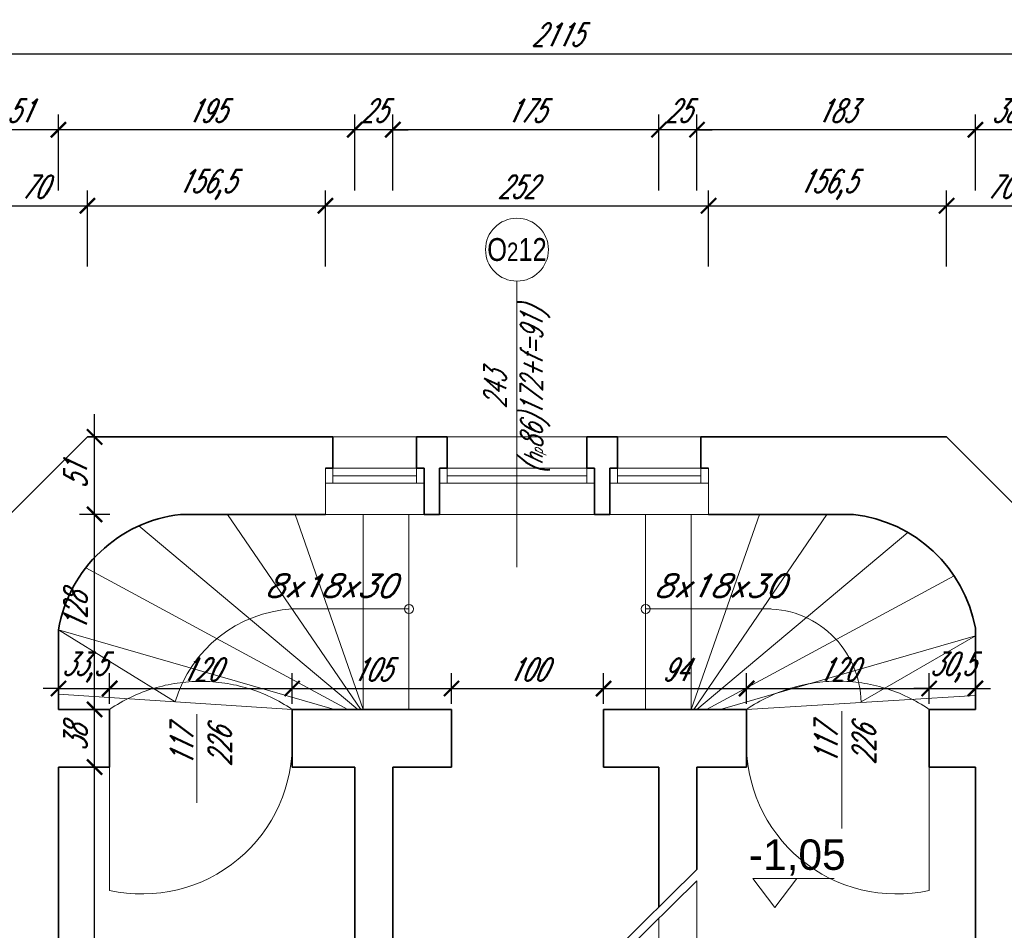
# Model space of a CAD drawing. Header units: millimetres. Extents: x 402 to 79005, y -7782 to 89952.
# Tile 155 of 256: x 24582 to 25229, y 29931 to 30530. Entities that reach past the tile are written whole.
import ezdxf

# ---------------------------------------------------------------- set-up
doc = ezdxf.new("R2010")
doc.units = ezdxf.units.MM
doc.header["$LTSCALE"] = 10
doc.linetypes.add('DASHED', pattern=[19.05, 12.7, -6.35])
doc.layers.get('0').update_dxf_attribs({"lineweight": 0})
doc.layers.get('Defpoints').update_dxf_attribs({"color": 253})
for name, color, linetype, lineweight in [('000_rzedne', 7, 'Continuous', 0), ('01 parter - ściany', 253, 'Continuous', 35), ('03-01_okna', 253, 'Continuous', 15), ('03_drzwi', 253, 'Continuous', 15), ('04-1_widok', 253, 'Continuous', 5), ('04-2_nad', 253, 'DASHED', 5), ('05-01_wymiary', 253, 'Continuous', 5), ('05-03_opis', 253, 'Continuous', 5), ('inw03-02_schody', 253, 'Continuous', 5)]:
    doc.layers.add(name, color=color, linetype=linetype, lineweight=lineweight)
doc.styles.add('ariel', font='ARIAL.TTF', dxfattribs={"width": 0.8})
doc.styles.add('ariel_wym', font='simplex.shx', dxfattribs={"width": 0.65, "oblique": 25})
doc.styles.add('ZAGOSP', font='txt', dxfattribs={"height": 0.8})
doc.dimstyles.new('ariel 50', dxfattribs={"dimtxt": 15, "dimasz": 10, "dimexe": 10, "dimexo": 0, "dimgap": 5, "dimtad": 1, "dimdec": 1, "dimrnd": 0.5, "dimtxsty": 'ariel_wym', "dimblk": 'ARCHTICK', "dimcen": 2.5, "dimdle": 15, "dimazin": 0, "dimtfac": 1, "dimtdec": 1, "dimtix": 1, "dimtmove": 0, "dimatfit": 3, "dimldrblk": 'DOT', "dimfxl": 0, "dimarcsym": 0})
doc.dimstyles.new('ariel 50 wnętrze', dxfattribs={"dimtxt": 15, "dimasz": 10, "dimexe": 10, "dimexo": 0, "dimgap": 5, "dimtad": 1, "dimdec": 1, "dimrnd": 0.5, "dimtxsty": 'ariel_wym', "dimblk": 'ARCHTICK', "dimcen": 2.5, "dimdle": 15, "dimazin": 0, "dimtfac": 1, "dimtdec": 1, "dimtix": 1, "dimtmove": 0, "dimatfit": 3, "dimldrblk": 'DOT', "dimfxl": 0, "dimarcsym": 0})

# ---------------------------------------------------------------- blocks, each defined once
blk = doc.blocks.new('_ArchTick')
at = {"color": 0, "linetype": 'ByBlock', "const_width": 0.15}
blk.add_lwpolyline([(-0.5, -0.5), (0.5, 0.5)], dxfattribs=at)
blk = doc.blocks.new('*D1033')
at = {"layer": '05-01_wymiary', "color": 0, "lineweight": -2}
for p, q in [((24556.21, 30367.45), (24556.21, 30417.45)), ((24626.21, 30367.45), (24626.21, 30417.45)), ((24541.21, 30407.45), (24641.21, 30407.45))]:
    blk.add_line(p, q, dxfattribs=at)
at = {"layer": 'Defpoints', "color": 0}
for p in [(24626.21, 30407.45), (24626.21, 30255.5), (24556.21, 30185.5)]:
    blk.add_point(p, dxfattribs=at)
at = {"layer": '05-01_wymiary', "color": 0, "lineweight": -2, "xscale": 10, "yscale": 10, "zscale": 10, "rotation": 180}
blk.add_blockref('_ArchTick', (24556.21, 30407.45), dxfattribs=at)
at = {"layer": '05-01_wymiary', "color": 0, "lineweight": -2, "xscale": 10, "yscale": 10, "zscale": 10}
blk.add_blockref('_ArchTick', (24626.21, 30407.45), dxfattribs=at)
at = {"layer": '05-01_wymiary', "color": 0, "insert": (24591.21, 30419.95), "char_height": 15, "attachment_point": 5, "style": 'ariel_wym'}
blk.add_mtext('70', dxfattribs=at)
blk = doc.blocks.new('_Dot')
at = {"color": 0, "linetype": 'ByBlock', "lineweight": -2}
blk.add_line((-0.5, 0), (-1, 0), dxfattribs=at)
at = {"color": 0, "linetype": 'ByBlock', "const_width": 0.5}
blk.add_lwpolyline([(-0.25, 0, 1), (0.25, 0, 1)], format="xyb", close=True, dxfattribs=at)
blk = doc.blocks.new('*D1034')
at = {"layer": '05-01_wymiary', "color": 0, "lineweight": -2}
for p, q in [((24626.21, 30367.45), (24626.21, 30417.45)), ((24782.74, 30367.45), (24782.74, 30417.45)), ((24611.21, 30407.45), (24797.74, 30407.45))]:
    blk.add_line(p, q, dxfattribs=at)
at = {"layer": 'Defpoints', "color": 0}
for p in [(24782.74, 30407.45), (24626.21, 30255.5), (24782.74, 30204.5)]:
    blk.add_point(p, dxfattribs=at)
at = {"layer": '05-01_wymiary', "color": 0, "lineweight": -2, "xscale": 10, "yscale": 10, "zscale": 10, "rotation": 180}
blk.add_blockref('_ArchTick', (24626.21, 30407.45), dxfattribs=at)
at = {"layer": '05-01_wymiary', "color": 0, "lineweight": -2, "xscale": 10, "yscale": 10, "zscale": 10}
blk.add_blockref('_ArchTick', (24782.74, 30407.45), dxfattribs=at)
at = {"layer": '05-01_wymiary', "color": 0, "insert": (24704.48, 30421.38), "char_height": 15, "attachment_point": 5, "style": 'ariel_wym'}
blk.add_mtext('156,5', dxfattribs=at)
blk = doc.blocks.new('*D1035')
at = {"layer": '05-01_wymiary', "color": 0, "lineweight": -2}
for p, q in [((24782.74, 30367.45), (24782.74, 30417.45)), ((25034.74, 30367.45), (25034.74, 30417.45)), ((24767.74, 30407.45), (25049.74, 30407.45))]:
    blk.add_line(p, q, dxfattribs=at)
at = {"layer": 'Defpoints', "color": 0}
for p in [(25034.74, 30407.45), (24782.74, 30204.5), (25034.74, 30204.5)]:
    blk.add_point(p, dxfattribs=at)
at = {"layer": '05-01_wymiary', "color": 0, "lineweight": -2, "xscale": 10, "yscale": 10, "zscale": 10, "rotation": 180}
blk.add_blockref('_ArchTick', (24782.74, 30407.45), dxfattribs=at)
at = {"layer": '05-01_wymiary', "color": 0, "lineweight": -2, "xscale": 10, "yscale": 10, "zscale": 10}
blk.add_blockref('_ArchTick', (25034.74, 30407.45), dxfattribs=at)
at = {"layer": '05-01_wymiary', "color": 0, "insert": (24908.74, 30419.95), "char_height": 15, "attachment_point": 5, "style": 'ariel_wym'}
blk.add_mtext('252', dxfattribs=at)
blk = doc.blocks.new('*D1036')
at = {"layer": '05-01_wymiary', "color": 0, "lineweight": -2}
for p, q in [((25034.74, 30367.45), (25034.74, 30417.45)), ((25191.26, 30367.45), (25191.26, 30417.45)), ((25019.74, 30407.45), (25206.26, 30407.45))]:
    blk.add_line(p, q, dxfattribs=at)
at = {"layer": 'Defpoints', "color": 0}
for p in [(25191.26, 30407.45), (25191.26, 30255.5), (25034.74, 30204.5)]:
    blk.add_point(p, dxfattribs=at)
at = {"layer": '05-01_wymiary', "color": 0, "lineweight": -2, "xscale": 10, "yscale": 10, "zscale": 10, "rotation": 180}
blk.add_blockref('_ArchTick', (25034.74, 30407.45), dxfattribs=at)
at = {"layer": '05-01_wymiary', "color": 0, "lineweight": -2, "xscale": 10, "yscale": 10, "zscale": 10}
blk.add_blockref('_ArchTick', (25191.26, 30407.45), dxfattribs=at)
at = {"layer": '05-01_wymiary', "color": 0, "insert": (25113, 30421.38), "char_height": 15, "attachment_point": 5, "style": 'ariel_wym'}
blk.add_mtext('156,5', dxfattribs=at)
blk = doc.blocks.new('*D1037')
at = {"layer": '05-01_wymiary', "color": 0, "lineweight": -2}
for p, q in [((25191.26, 30367.45), (25191.26, 30417.45)), ((25261.25, 30367.45), (25261.25, 30417.45)), ((25176.26, 30407.45), (25276.25, 30407.45))]:
    blk.add_line(p, q, dxfattribs=at)
at = {"layer": 'Defpoints', "color": 0}
for p in [(25261.25, 30407.45), (25191.26, 30255.5), (25261.25, 30185.5)]:
    blk.add_point(p, dxfattribs=at)
at = {"layer": '05-01_wymiary', "color": 0, "lineweight": -2, "xscale": 10, "yscale": 10, "zscale": 10, "rotation": 180}
blk.add_blockref('_ArchTick', (25191.26, 30407.45), dxfattribs=at)
at = {"layer": '05-01_wymiary', "color": 0, "lineweight": -2, "xscale": 10, "yscale": 10, "zscale": 10}
blk.add_blockref('_ArchTick', (25261.25, 30407.45), dxfattribs=at)
at = {"layer": '05-01_wymiary', "color": 0, "insert": (25226.26, 30419.95), "char_height": 15, "attachment_point": 5, "style": 'ariel_wym'}
blk.add_mtext('70', dxfattribs=at)
blk = doc.blocks.new('*D1056')
at = {"layer": '05-01_wymiary', "color": 0, "lineweight": -2}
for p, q in [((25210.21, 30417.45), (25210.21, 30467.45)), ((25248.21, 30417.45), (25248.21, 30467.45)), ((25263.21, 30457.45), (25195.21, 30457.45))]:
    blk.add_line(p, q, dxfattribs=at)
at = {"layer": 'Defpoints', "color": 0, "lineweight": 0}
for p in [(25210.21, 30457.45), (25210.21, 30038.38), (25248.21, 29970.42)]:
    blk.add_point(p, dxfattribs=at)
at = {"layer": '05-01_wymiary', "color": 0, "lineweight": -2, "xscale": 10, "yscale": 10, "zscale": 10, "rotation": 180}
blk.add_blockref('_ArchTick', (25210.21, 30457.45), dxfattribs=at)
at = {"layer": '05-01_wymiary', "color": 0, "lineweight": -2, "xscale": 10, "yscale": 10, "zscale": 10}
blk.add_blockref('_ArchTick', (25248.21, 30457.45), dxfattribs=at)
at = {"layer": '05-01_wymiary', "color": 0, "insert": (25229.21, 30469.95), "char_height": 15, "attachment_point": 5, "style": 'ariel_wym'}
blk.add_mtext('38', dxfattribs=at)
blk = doc.blocks.new('*D1057')
at = {"layer": '05-01_wymiary', "color": 0, "lineweight": -2}
for p, q in [((25027.11, 30417.45), (25027.11, 30467.45)), ((25210.21, 30417.45), (25210.21, 30467.45)), ((25225.21, 30457.45), (25012.11, 30457.45))]:
    blk.add_line(p, q, dxfattribs=at)
at = {"layer": 'Defpoints', "color": 0}
for p in [(25027.11, 30457.45), (25027.11, 30038.38), (25210.21, 30038.38)]:
    blk.add_point(p, dxfattribs=at)
at = {"layer": '05-01_wymiary', "color": 0, "lineweight": -2, "xscale": 10, "yscale": 10, "zscale": 10, "rotation": 180}
blk.add_blockref('_ArchTick', (25027.11, 30457.45), dxfattribs=at)
at = {"layer": '05-01_wymiary', "color": 0, "lineweight": -2, "xscale": 10, "yscale": 10, "zscale": 10}
blk.add_blockref('_ArchTick', (25210.21, 30457.45), dxfattribs=at)
at = {"layer": '05-01_wymiary', "color": 0, "insert": (25118.66, 30469.95), "char_height": 15, "attachment_point": 5, "style": 'ariel_wym'}
blk.add_mtext('183', dxfattribs=at)
blk = doc.blocks.new('*D1058')
at = {"layer": '05-01_wymiary', "color": 0, "lineweight": -2}
for p, q in [((25002.11, 30417.45), (25002.11, 30467.45)), ((25027.11, 30417.45), (25027.11, 30467.45)), ((25002.11, 30457.45), (24992.11, 30457.45)), ((25027.11, 30457.45), (25002.11, 30457.45)), ((25027.11, 30457.45), (25037.11, 30457.45))]:
    blk.add_line(p, q, dxfattribs=at)
at = {"layer": 'Defpoints', "color": 0}
for p in [(25002.11, 30457.45), (25002.11, 30038.38), (25027.11, 30038.38)]:
    blk.add_point(p, dxfattribs=at)
at = {"layer": '05-01_wymiary', "color": 0, "lineweight": -2, "xscale": 10, "yscale": 10, "zscale": 10}
blk.add_blockref('_ArchTick', (25002.11, 30457.45), dxfattribs=at)
at = {"layer": '05-01_wymiary', "color": 0, "lineweight": -2, "xscale": 10, "yscale": 10, "zscale": 10, "rotation": 180}
blk.add_blockref('_ArchTick', (25027.11, 30457.45), dxfattribs=at)
at = {"layer": '05-01_wymiary', "color": 0, "insert": (25014.61, 30469.95), "char_height": 15, "attachment_point": 5, "style": 'ariel_wym'}
blk.add_mtext('25', dxfattribs=at)
blk = doc.blocks.new('*D1059')
at = {"layer": '05-01_wymiary', "color": 0, "lineweight": -2}
for p, q in [((24827.12, 30417.45), (24827.12, 30467.45)), ((25002.11, 30417.45), (25002.11, 30467.45)), ((25017.11, 30457.45), (24812.12, 30457.45))]:
    blk.add_line(p, q, dxfattribs=at)
at = {"layer": 'Defpoints', "color": 0}
for p in [(24827.12, 30457.45), (24827.12, 30038.38), (25002.11, 30038.38)]:
    blk.add_point(p, dxfattribs=at)
at = {"layer": '05-01_wymiary', "color": 0, "lineweight": -2, "xscale": 10, "yscale": 10, "zscale": 10, "rotation": 180}
blk.add_blockref('_ArchTick', (24827.12, 30457.45), dxfattribs=at)
at = {"layer": '05-01_wymiary', "color": 0, "lineweight": -2, "xscale": 10, "yscale": 10, "zscale": 10}
blk.add_blockref('_ArchTick', (25002.11, 30457.45), dxfattribs=at)
at = {"layer": '05-01_wymiary', "color": 0, "insert": (24914.61, 30469.95), "char_height": 15, "attachment_point": 5, "style": 'ariel_wym'}
blk.add_mtext('175', dxfattribs=at)
blk = doc.blocks.new('*D1060')
at = {"layer": '05-01_wymiary', "color": 0, "lineweight": -2}
for p, q in [((24802.12, 30417.45), (24802.12, 30467.45)), ((24827.12, 30417.45), (24827.12, 30467.45)), ((24802.12, 30457.45), (24792.12, 30457.45)), ((24827.12, 30457.45), (24802.12, 30457.45)), ((24827.12, 30457.45), (24837.12, 30457.45))]:
    blk.add_line(p, q, dxfattribs=at)
at = {"layer": 'Defpoints', "color": 0}
for p in [(24802.12, 30457.45), (24802.12, 30038.38), (24827.12, 30038.38)]:
    blk.add_point(p, dxfattribs=at)
at = {"layer": '05-01_wymiary', "color": 0, "lineweight": -2, "xscale": 10, "yscale": 10, "zscale": 10}
blk.add_blockref('_ArchTick', (24802.12, 30457.45), dxfattribs=at)
at = {"layer": '05-01_wymiary', "color": 0, "lineweight": -2, "xscale": 10, "yscale": 10, "zscale": 10, "rotation": 180}
blk.add_blockref('_ArchTick', (24827.12, 30457.45), dxfattribs=at)
at = {"layer": '05-01_wymiary', "color": 0, "insert": (24814.62, 30469.95), "char_height": 15, "attachment_point": 5, "style": 'ariel_wym'}
blk.add_mtext('25', dxfattribs=at)
blk = doc.blocks.new('*D1061')
at = {"layer": '05-01_wymiary', "color": 0, "lineweight": -2}
for p, q in [((24607.21, 30417.45), (24607.21, 30467.45)), ((24802.12, 30417.45), (24802.12, 30467.45)), ((24817.12, 30457.45), (24592.21, 30457.45))]:
    blk.add_line(p, q, dxfattribs=at)
at = {"layer": 'Defpoints', "color": 0}
for p in [(24607.21, 30457.45), (24607.21, 30038.38), (24802.12, 30038.38)]:
    blk.add_point(p, dxfattribs=at)
at = {"layer": '05-01_wymiary', "color": 0, "lineweight": -2, "xscale": 10, "yscale": 10, "zscale": 10, "rotation": 180}
blk.add_blockref('_ArchTick', (24607.21, 30457.45), dxfattribs=at)
at = {"layer": '05-01_wymiary', "color": 0, "lineweight": -2, "xscale": 10, "yscale": 10, "zscale": 10}
blk.add_blockref('_ArchTick', (24802.12, 30457.45), dxfattribs=at)
at = {"layer": '05-01_wymiary', "color": 0, "insert": (24704.66, 30469.95), "char_height": 15, "attachment_point": 5, "style": 'ariel_wym'}
blk.add_mtext('195', dxfattribs=at)
blk = doc.blocks.new('*D1062')
at = {"layer": '05-01_wymiary', "color": 0, "lineweight": -2}
for p, q in [((24556.21, 30417.45), (24556.21, 30467.45)), ((24607.21, 30417.45), (24607.21, 30467.45)), ((24622.21, 30457.45), (24541.21, 30457.45))]:
    blk.add_line(p, q, dxfattribs=at)
at = {"layer": 'Defpoints', "color": 0}
for p in [(24556.21, 30457.45), (24607.21, 30038.38), (24556.21, 30008.5)]:
    blk.add_point(p, dxfattribs=at)
at = {"layer": '05-01_wymiary', "color": 0, "lineweight": -2, "xscale": 10, "yscale": 10, "zscale": 10, "rotation": 180}
blk.add_blockref('_ArchTick', (24556.21, 30457.45), dxfattribs=at)
at = {"layer": '05-01_wymiary', "color": 0, "lineweight": -2, "xscale": 10, "yscale": 10, "zscale": 10}
blk.add_blockref('_ArchTick', (24607.21, 30457.45), dxfattribs=at)
at = {"layer": '05-01_wymiary', "color": 0, "insert": (24581.71, 30469.95), "char_height": 15, "attachment_point": 5, "style": 'ariel_wym'}
blk.add_mtext('51', dxfattribs=at)
blk = doc.blocks.new('*D1069')
at = {"layer": '05-01_wymiary', "color": 0, "lineweight": -2}
for p, q in [((23877.66, 30467.45), (23877.66, 30517.45)), ((25992.65, 30467.45), (25992.65, 30517.45)), ((23862.66, 30507.45), (26007.65, 30507.45))]:
    blk.add_line(p, q, dxfattribs=at)
at = {"layer": 'Defpoints', "color": 0, "lineweight": 0}
for p in [(25992.65, 30507.45), (23877.66, 29939.12), (25992.65, 29933.5)]:
    blk.add_point(p, dxfattribs=at)
at = {"layer": '05-01_wymiary', "color": 0, "lineweight": -2, "xscale": 10, "yscale": 10, "zscale": 10, "rotation": 180}
blk.add_blockref('_ArchTick', (23877.66, 30507.45), dxfattribs=at)
at = {"layer": '05-01_wymiary', "color": 0, "lineweight": -2, "xscale": 10, "yscale": 10, "zscale": 10}
blk.add_blockref('_ArchTick', (25992.65, 30507.45), dxfattribs=at)
at = {"layer": '05-01_wymiary', "color": 0, "insert": (24935.15, 30519.95), "char_height": 15, "attachment_point": 5, "style": 'ariel_wym'}
blk.add_mtext('2115', dxfattribs=at)
blk = doc.blocks.new('*D1086')
at = {"layer": '05-01_wymiary', "color": 0, "lineweight": -2}
for p, q in [((23653.13, 30170.5), (23653.13, 30270.5)), ((23693.13, 30255.5), (23643.13, 30255.5)), ((23693.13, 30185.5), (23643.13, 30185.5))]:
    blk.add_line(p, q, dxfattribs=at)
at = {"layer": 'Defpoints', "color": 0}
for p in [(23653.13, 30255.5), (24626.21, 30255.5), (24556.21, 30185.5)]:
    blk.add_point(p, dxfattribs=at)
at = {"layer": '05-01_wymiary', "color": 0, "lineweight": -2, "xscale": 10, "yscale": 10, "zscale": 10}
for p, rotation in [((23653.13, 30255.5), 90), ((23653.13, 30185.5), 270)]:
    blk.add_blockref('_ArchTick', p, dxfattribs=dict(at, rotation=rotation))
at = {"layer": '05-01_wymiary', "color": 0, "insert": (23640.63, 30220.5), "char_height": 15, "attachment_point": 5, "rotation": 90, "style": 'ariel_wym'}
blk.add_mtext('70', dxfattribs=at)
blk = doc.blocks.new('*D1087')
at = {"layer": '05-01_wymiary', "color": 0, "lineweight": -2}
for p, q in [((23603.13, 30270.5), (23603.13, 30189.5)), ((23643.13, 30255.5), (23593.13, 30255.5)), ((23643.13, 30204.5), (23593.13, 30204.5))]:
    blk.add_line(p, q, dxfattribs=at)
at = {"layer": 'Defpoints', "color": 0}
for p in [(24626.26, 30255.5), (23603.13, 30204.5), (24687.55, 30204.5)]:
    blk.add_point(p, dxfattribs=at)
at = {"layer": '05-01_wymiary', "color": 0, "lineweight": -2, "xscale": 10, "yscale": 10, "zscale": 10}
for p, rotation in [((23603.13, 30255.5), 90), ((23603.13, 30204.5), 270)]:
    blk.add_blockref('_ArchTick', p, dxfattribs=dict(at, rotation=rotation))
at = {"layer": '05-01_wymiary', "color": 0, "insert": (23590.63, 30230), "char_height": 15, "attachment_point": 5, "rotation": 90, "style": 'ariel_wym'}
blk.add_mtext('51', dxfattribs=at)
blk = doc.blocks.new('*D1088')
at = {"layer": '05-01_wymiary', "color": 0, "lineweight": -2}
for p, q in [((23603.13, 30219.5), (23603.13, 29993.5)), ((23643.13, 30204.5), (23593.13, 30204.5)), ((23643.13, 30008.5), (23593.13, 30008.5))]:
    blk.add_line(p, q, dxfattribs=at)
at = {"layer": 'Defpoints', "color": 0}
for p in [(24687.55, 30204.5), (23603.13, 30008.5), (24556.21, 30008.5)]:
    blk.add_point(p, dxfattribs=at)
at = {"layer": '05-01_wymiary', "color": 0, "lineweight": -2, "xscale": 10, "yscale": 10, "zscale": 10}
for p, rotation in [((23603.13, 30204.5), 90), ((23603.13, 30008.5), 270)]:
    blk.add_blockref('_ArchTick', p, dxfattribs=dict(at, rotation=rotation))
at = {"layer": '05-01_wymiary', "color": 0, "insert": (23590.63, 30106.5), "char_height": 15, "attachment_point": 5, "rotation": 90, "style": 'ariel_wym'}
blk.add_mtext('196', dxfattribs=at)
blk = doc.blocks.new('*D1619')
at = {"layer": '05-01_wymiary', "color": 0, "lineweight": -2}
for p, q in [((24630.95, 29463.12), (24630.95, 30053.38)), ((24620.95, 30038.38), (24640.95, 30038.38)), ((24640.95, 29478.12), (24620.95, 29478.12))]:
    blk.add_line(p, q, dxfattribs=at)
at = {"layer": 'Defpoints', "color": 0}
for p in [(24607.21, 30038.38), (24630.95, 30038.38), (24657.8, 29478.12)]:
    blk.add_point(p, dxfattribs=at)
at = {"layer": '05-01_wymiary', "color": 0, "lineweight": -2, "xscale": 10, "yscale": 10, "zscale": 10}
for p, rotation in [((24630.95, 30038.38), 90), ((24630.95, 29478.12), 270)]:
    blk.add_blockref('_ArchTick', p, dxfattribs=dict(at, rotation=rotation))
at = {"layer": '05-01_wymiary', "color": 0, "insert": (24617.02, 29758.25), "char_height": 15, "attachment_point": 5, "rotation": 90, "style": 'ariel_wym'}
blk.add_mtext('560,5', dxfattribs=at)
blk = doc.blocks.new('*D1620')
at = {"layer": '05-01_wymiary', "color": 0, "lineweight": -2}
for p, q in [((24630.95, 30023.38), (24630.95, 30091.38)), ((24620.95, 30076.38), (24640.95, 30076.38)), ((24620.95, 30038.38), (24640.95, 30038.38))]:
    blk.add_line(p, q, dxfattribs=at)
at = {"layer": 'Defpoints', "color": 0}
for p in [(24607.21, 30076.38), (24630.95, 30076.38), (24607.21, 30038.38)]:
    blk.add_point(p, dxfattribs=at)
at = {"layer": '05-01_wymiary', "color": 0, "lineweight": -2, "xscale": 10, "yscale": 10, "zscale": 10}
for p, rotation in [((24630.95, 30076.38), 90), ((24630.95, 30038.38), 270)]:
    blk.add_blockref('_ArchTick', p, dxfattribs=dict(at, rotation=rotation))
at = {"layer": '05-01_wymiary', "color": 0, "insert": (24618.45, 30057.38), "char_height": 15, "attachment_point": 5, "rotation": 90, "style": 'ariel_wym'}
blk.add_mtext('38', dxfattribs=at)
blk = doc.blocks.new('*D1621')
at = {"layer": '05-01_wymiary', "color": 0, "lineweight": -2}
for p, q in [((24630.95, 30061.38), (24630.95, 30219.5)), ((24640.95, 30204.5), (24620.95, 30204.5)), ((24620.95, 30076.38), (24640.95, 30076.38))]:
    blk.add_line(p, q, dxfattribs=at)
at = {"layer": 'Defpoints', "color": 0}
for p in [(24630.95, 30204.5), (24687.55, 30204.5), (24607.21, 30076.38)]:
    blk.add_point(p, dxfattribs=at)
at = {"layer": '05-01_wymiary', "color": 0, "lineweight": -2, "xscale": 10, "yscale": 10, "zscale": 10}
for p, rotation in [((24630.95, 30204.5), 90), ((24630.95, 30076.38), 270)]:
    blk.add_blockref('_ArchTick', p, dxfattribs=dict(at, rotation=rotation))
at = {"layer": '05-01_wymiary', "color": 0, "insert": (24618.45, 30140.44), "char_height": 15, "attachment_point": 5, "rotation": 90, "style": 'ariel_wym'}
blk.add_mtext('128', dxfattribs=at)
blk = doc.blocks.new('*D1622')
at = {"layer": '05-01_wymiary', "color": 0, "lineweight": -2}
for p, q in [((24630.95, 30189.5), (24630.95, 30270.5)), ((24626.26, 30255.5), (24640.95, 30255.5)), ((24640.95, 30204.5), (24620.95, 30204.5))]:
    blk.add_line(p, q, dxfattribs=at)
at = {"layer": 'Defpoints', "color": 0}
for p in [(24626.26, 30255.5), (24630.95, 30255.5), (24687.55, 30204.5)]:
    blk.add_point(p, dxfattribs=at)
at = {"layer": '05-01_wymiary', "color": 0, "lineweight": -2, "xscale": 10, "yscale": 10, "zscale": 10}
for p, rotation in [((24630.95, 30255.5), 90), ((24630.95, 30204.5), 270)]:
    blk.add_blockref('_ArchTick', p, dxfattribs=dict(at, rotation=rotation))
at = {"layer": '05-01_wymiary', "color": 0, "insert": (24618.45, 30230), "char_height": 15, "attachment_point": 5, "rotation": 90, "style": 'ariel_wym'}
blk.add_mtext('51', dxfattribs=at)
blk = doc.blocks.new('*D1248')
at = {"layer": '05-01_wymiary', "color": 0, "lineweight": -2}
for p, q in [((24607.21, 30080.09), (24607.21, 30100.09)), ((24640.86, 30080.09), (24640.86, 30100.09)), ((24607.21, 30090.09), (24597.21, 30090.09)), ((24607.21, 30090.09), (24640.86, 30090.09)), ((24640.86, 30090.09), (24650.86, 30090.09))]:
    blk.add_line(p, q, dxfattribs=at)
at = {"layer": 'Defpoints', "color": 0}
for p in [(24640.86, 30090.09), (24607.21, 30076.38), (24640.86, 30076.38)]:
    blk.add_point(p, dxfattribs=at)
at = {"layer": '05-01_wymiary', "color": 0, "lineweight": -2, "xscale": 10, "yscale": 10, "zscale": 10}
blk.add_blockref('_ArchTick', (24607.21, 30090.09), dxfattribs=at)
at = {"layer": '05-01_wymiary', "color": 0, "lineweight": -2, "xscale": 10, "yscale": 10, "zscale": 10, "rotation": 180}
blk.add_blockref('_ArchTick', (24640.86, 30090.09), dxfattribs=at)
at = {"layer": '05-01_wymiary', "color": 0, "insert": (24624.04, 30104.02), "char_height": 15, "attachment_point": 5, "style": 'ariel_wym'}
blk.add_mtext('33,5', dxfattribs=at)
blk = doc.blocks.new('*D1249')
at = {"layer": '05-01_wymiary', "color": 0, "lineweight": -2}
for p, q in [((24640.86, 30080.09), (24640.86, 30100.09)), ((24760.86, 30080.09), (24760.86, 30100.09)), ((24625.86, 30090.09), (24775.86, 30090.09))]:
    blk.add_line(p, q, dxfattribs=at)
at = {"layer": 'Defpoints', "color": 0}
for p in [(24760.86, 30090.09), (24640.86, 30076.38), (24760.86, 30076.38)]:
    blk.add_point(p, dxfattribs=at)
at = {"layer": '05-01_wymiary', "color": 0, "lineweight": -2, "xscale": 10, "yscale": 10, "zscale": 10, "rotation": 180}
blk.add_blockref('_ArchTick', (24640.86, 30090.09), dxfattribs=at)
at = {"layer": '05-01_wymiary', "color": 0, "lineweight": -2, "xscale": 10, "yscale": 10, "zscale": 10}
blk.add_blockref('_ArchTick', (24760.86, 30090.09), dxfattribs=at)
at = {"layer": '05-01_wymiary', "color": 0, "insert": (24700.86, 30102.59), "char_height": 15, "attachment_point": 5, "style": 'ariel_wym'}
blk.add_mtext('120', dxfattribs=at)
blk = doc.blocks.new('*D1250')
at = {"layer": '05-01_wymiary', "color": 0, "lineweight": -2}
for p, q in [((24760.86, 30080.09), (24760.86, 30100.09)), ((24865.69, 30080.09), (24865.69, 30100.09)), ((24745.86, 30090.09), (24880.69, 30090.09))]:
    blk.add_line(p, q, dxfattribs=at)
at = {"layer": 'Defpoints', "color": 0}
for p in [(24865.69, 30090.09), (24760.86, 30076.38), (24865.69, 30076.38)]:
    blk.add_point(p, dxfattribs=at)
at = {"layer": '05-01_wymiary', "color": 0, "lineweight": -2, "xscale": 10, "yscale": 10, "zscale": 10, "rotation": 180}
blk.add_blockref('_ArchTick', (24760.86, 30090.09), dxfattribs=at)
at = {"layer": '05-01_wymiary', "color": 0, "lineweight": -2, "xscale": 10, "yscale": 10, "zscale": 10}
blk.add_blockref('_ArchTick', (24865.69, 30090.09), dxfattribs=at)
at = {"layer": '05-01_wymiary', "color": 0, "insert": (24813.28, 30102.59), "char_height": 15, "attachment_point": 5, "style": 'ariel_wym'}
blk.add_mtext('105', dxfattribs=at)
blk = doc.blocks.new('*D1251')
at = {"layer": '05-01_wymiary', "color": 0, "lineweight": -2}
for p, q in [((24865.69, 30080.09), (24865.69, 30100.09)), ((24965.7, 30080.09), (24965.7, 30100.09)), ((24850.69, 30090.09), (24980.7, 30090.09))]:
    blk.add_line(p, q, dxfattribs=at)
at = {"layer": 'Defpoints', "color": 0}
for p in [(24965.7, 30090.09), (24865.69, 30076.38), (24965.7, 30076.38)]:
    blk.add_point(p, dxfattribs=at)
at = {"layer": '05-01_wymiary', "color": 0, "lineweight": -2, "xscale": 10, "yscale": 10, "zscale": 10, "rotation": 180}
blk.add_blockref('_ArchTick', (24865.69, 30090.09), dxfattribs=at)
at = {"layer": '05-01_wymiary', "color": 0, "lineweight": -2, "xscale": 10, "yscale": 10, "zscale": 10}
blk.add_blockref('_ArchTick', (24965.7, 30090.09), dxfattribs=at)
at = {"layer": '05-01_wymiary', "color": 0, "insert": (24915.7, 30102.59), "char_height": 15, "attachment_point": 5, "style": 'ariel_wym'}
blk.add_mtext('100', dxfattribs=at)
blk = doc.blocks.new('*D1252')
at = {"layer": '05-01_wymiary', "color": 0, "lineweight": -2}
for p, q in [((24965.7, 30080.09), (24965.7, 30100.09)), ((25059.77, 30080.09), (25059.77, 30100.09)), ((24950.7, 30090.09), (25074.77, 30090.09))]:
    blk.add_line(p, q, dxfattribs=at)
at = {"layer": 'Defpoints', "color": 0}
for p in [(25059.77, 30090.09), (24965.7, 30076.38), (25059.77, 30076.38)]:
    blk.add_point(p, dxfattribs=at)
at = {"layer": '05-01_wymiary', "color": 0, "lineweight": -2, "xscale": 10, "yscale": 10, "zscale": 10, "rotation": 180}
blk.add_blockref('_ArchTick', (24965.7, 30090.09), dxfattribs=at)
at = {"layer": '05-01_wymiary', "color": 0, "lineweight": -2, "xscale": 10, "yscale": 10, "zscale": 10}
blk.add_blockref('_ArchTick', (25059.77, 30090.09), dxfattribs=at)
at = {"layer": '05-01_wymiary', "color": 0, "insert": (25012.73, 30102.59), "char_height": 15, "attachment_point": 5, "style": 'ariel_wym'}
blk.add_mtext('94', dxfattribs=at)
blk = doc.blocks.new('*D1253')
at = {"layer": '05-01_wymiary', "color": 0, "lineweight": -2}
for p, q in [((25059.77, 30080.09), (25059.77, 30100.09)), ((25179.77, 30080.09), (25179.77, 30100.09)), ((25044.77, 30090.09), (25194.77, 30090.09))]:
    blk.add_line(p, q, dxfattribs=at)
at = {"layer": 'Defpoints', "color": 0}
for p in [(25179.77, 30090.09), (25059.77, 30076.38), (25179.77, 30076.38)]:
    blk.add_point(p, dxfattribs=at)
at = {"layer": '05-01_wymiary', "color": 0, "lineweight": -2, "xscale": 10, "yscale": 10, "zscale": 10, "rotation": 180}
blk.add_blockref('_ArchTick', (25059.77, 30090.09), dxfattribs=at)
at = {"layer": '05-01_wymiary', "color": 0, "lineweight": -2, "xscale": 10, "yscale": 10, "zscale": 10}
blk.add_blockref('_ArchTick', (25179.77, 30090.09), dxfattribs=at)
at = {"layer": '05-01_wymiary', "color": 0, "insert": (25119.77, 30102.59), "char_height": 15, "attachment_point": 5, "style": 'ariel_wym'}
blk.add_mtext('120', dxfattribs=at)
blk = doc.blocks.new('*D1254')
at = {"layer": '05-01_wymiary', "color": 0, "lineweight": -2}
for p, q in [((25179.77, 30080.09), (25179.77, 30100.09)), ((25210.21, 30080.09), (25210.21, 30100.09)), ((25179.77, 30090.09), (25169.77, 30090.09)), ((25179.77, 30090.09), (25210.21, 30090.09)), ((25210.21, 30090.09), (25220.21, 30090.09))]:
    blk.add_line(p, q, dxfattribs=at)
at = {"layer": 'Defpoints', "color": 0}
for p in [(25210.21, 30090.09), (25179.77, 30076.38), (25210.21, 30076.38)]:
    blk.add_point(p, dxfattribs=at)
at = {"layer": '05-01_wymiary', "color": 0, "lineweight": -2, "xscale": 10, "yscale": 10, "zscale": 10}
blk.add_blockref('_ArchTick', (25179.77, 30090.09), dxfattribs=at)
at = {"layer": '05-01_wymiary', "color": 0, "lineweight": -2, "xscale": 10, "yscale": 10, "zscale": 10, "rotation": 180}
blk.add_blockref('_ArchTick', (25210.21, 30090.09), dxfattribs=at)
at = {"layer": '05-01_wymiary', "color": 0, "insert": (25194.99, 30104.02), "char_height": 15, "attachment_point": 5, "style": 'ariel_wym'}
blk.add_mtext('30,5', dxfattribs=at)
blk = doc.blocks.new('A$C613D1E3E')
for p, q in [((39.12, 19.09), (-14.56, 19.09)), ((-14.56, 19.09), (0, 0)), ((14.56, 19.09), (0, 0))]:
    blk.add_line(p, q)

msp = doc.modelspace()

# ---------------------------------------------------------------- linework, layer by layer
at = {"layer": '01 parter - ściany'}
for p, q in [((24556.21, 30185.5), (24626.21, 30255.5)), ((24787.74, 30255.5), (24626.26, 30255.5)), ((24842.74, 30235), (24842.74, 30255.5)), ((24842.74, 30255.5), (24862.74, 30255.5)), ((24862.74, 30255.5), (24842.74, 30255.5)), ((24862.74, 30235), (24862.74, 30255.5)), ((24954.74, 30235), (24954.74, 30255.5)), ((24954.74, 30255.5), (24974.91, 30255.5)), ((24974.91, 30255.5), (24954.74, 30255.5)), ((24974.91, 30255.5), (24974.91, 30235)), ((25191.26, 30255.5), (25034.74, 30255.5)), ((25261.25, 30185.5), (25191.26, 30255.5)), ((24847.74, 30235), (24842.74, 30235)), ((24847.74, 30204.5), (24847.74, 30235)), ((24862.74, 30235), (24857.74, 30235)), ((24857.74, 30235), (24857.74, 30204.5)), ((24959.74, 30235), (24954.74, 30235)), ((24959.74, 30204.5), (24959.74, 30235)), ((24974.91, 30235), (24969.74, 30235)), ((24969.74, 30235), (24969.74, 30204.5)), ((24782.74, 30204.5), (24687.55, 30204.5)), ((24857.74, 30204.5), (24847.74, 30204.5)), ((24969.74, 30204.5), (24959.74, 30204.5)), ((25130.09, 30204.5), (25034.74, 30204.5)), ((24607.21, 30128.73), (24607.21, 30076.38)), ((25210.21, 30129.73), (25210.21, 30076.38)), ((24640.86, 30076.38), (24607.21, 30076.38)), ((24640.86, 30038.38), (24640.86, 30076.38)), ((24865.69, 30076.38), (24760.86, 30076.38)), ((24760.86, 30038.38), (24760.86, 30076.38)), ((24865.69, 30076.38), (24865.69, 30038.38)), ((25059.77, 30076.38), (24965.7, 30076.38)), ((24965.7, 30076.38), (24965.7, 30038.38)), ((25059.77, 30038.38), (25059.77, 30076.38)), ((25210.21, 30076.38), (25179.77, 30076.38)), ((25179.77, 30038.38), (25179.77, 30076.38)), ((24607.21, 30038.38), (24607.21, 29527.71)), ((24640.86, 30038.38), (24607.21, 30038.38)), ((24802.12, 30038.38), (24760.86, 30038.38)), ((24802.12, 30038.38), (24802.12, 29749.61)), ((24827.12, 30038.38), (24827.12, 29773.8)), ((24865.69, 30038.38), (24827.12, 30038.38)), ((25002.11, 30038.38), (24965.7, 30038.38)), ((25002.11, 30038.38), (25002.11, 29946.53)), ((25027.11, 30038.38), (25027.11, 29971.15)), ((25059.77, 30038.38), (25027.11, 30038.38)), ((25210.21, 30038.38), (25179.77, 30038.38)), ((25210.21, 30038.38), (25210.21, 29525.8)), ((24827.12, 29959.75), (24827.08, 29959.75))]:
    msp.add_line(p, q, dxfattribs=at)
at = {"layer": '01 parter - ściany', "linetype": 'Continuous', "lineweight": 0}
for p, q in [((24782.74, 30204.5), (24782.74, 30235)), ((25034.74, 30204.5), (25034.74, 30235))]:
    msp.add_line(p, q, dxfattribs=at)
at = {"layer": '01 parter - ściany'}
for points in [[(24782.74, 30235), (24787.74, 30235), (24787.74, 30255.5), (24782.74, 30255.5)], [(25034.74, 30235), (25029.74, 30235), (25029.74, 30255.5), (25034.74, 30255.5)]]:
    msp.add_lwpolyline(points, dxfattribs=at)
for centre, start, end in [((24697.88, 30113.07), 96.44682, 170.20408), ((25119.72, 30113.08), 10.42999, 83.52889)]:
    msp.add_arc(centre, 92.01, start, end, dxfattribs=at)
at = {"layer": '03-01_okna', "linetype": 'Continuous', "lineweight": 0}
for p, q in [((24782.74, 30255.5), (25034.74, 30255.5)), ((24782.74, 30235), (24847.74, 30235)), ((24787.74, 30225), (24787.74, 30235)), ((24842.74, 30225), (24842.74, 30235)), ((24857.74, 30235), (24959.74, 30235)), ((24862.74, 30225), (24862.74, 30235)), ((24954.74, 30225), (24954.74, 30235)), ((24969.74, 30235), (25034.74, 30235)), ((24974.74, 30225), (24974.74, 30235)), ((25029.74, 30225), (25029.74, 30235)), ((24787.74, 30230), (24842.74, 30230)), ((24862.74, 30230), (24954.74, 30230)), ((24974.74, 30230), (25029.74, 30230)), ((24782.74, 30225), (24847.74, 30225)), ((24847.74, 30225), (24842.74, 30225)), ((24857.74, 30225), (24959.74, 30225)), ((24857.74, 30225), (24862.74, 30225)), ((24959.74, 30225), (24954.74, 30225)), ((24969.74, 30225), (25034.74, 30225)), ((24969.74, 30225), (24974.74, 30225)), ((25029.74, 30225), (25024.74, 30225))]:
    msp.add_line(p, q, dxfattribs=at)
at = {"layer": '03_drzwi'}
for p, q in [((24698.29, 30014.96), (24698.28, 30073.29)), ((25122.33, 29998.1), (25122.35, 30075.12)), ((24640.79, 29957.38), (24640.86, 30057.38)), ((25179.7, 29957.38), (25179.77, 30057.38))]:
    msp.add_line(p, q, dxfattribs=at)
for centre, start, end in [((24662.33, 30053.61), 257.38703, 2.19339), ((25158.3, 30053.61), 177.80661, 282.61297)]:
    msp.add_arc(centre, 98.61, start, end, dxfattribs=at)
at = {"layer": '04-1_widok'}
msp.add_line((25034.74, 30204.5), (24782.74, 30204.5), dxfattribs=at)
at = {"layer": '04-2_nad', "ltscale": 2}
for centre, radius, start, end in [((24700.86, 29987.62), 107.14, 55.94232, 124.05768), ((25119.77, 29988.51), 106.4, 55.67429, 124.32571)]:
    msp.add_arc(centre, radius, start, end, dxfattribs=at)
at = {"layer": '05-03_opis', "lineweight": 0}
msp.add_line((24908.74, 30169.89), (24908.74, 30357.91), dxfattribs=at)
msp.add_circle((24908.74, 30378.6), 20.69, dxfattribs=at)
at = {"layer": 'inw03-02_schody'}
for p, q in [((24718.46, 30204.5), (24806.1, 30076.38)), ((24807.69, 30076.38), (24762.9, 30204.5)), ((24807.69, 30204.5), (24807.69, 30076.38)), ((24807.69, 30204.5), (24807.69, 30076.38)), ((24837.69, 30204.5), (24837.69, 30076.38)), ((24837.69, 30204.5), (24837.69, 30076.38)), ((24993.35, 30204.5), (24993.35, 30076.38)), ((25023.35, 30204.5), (25023.35, 30076.38)), ((25023.35, 30076.38), (25068.14, 30204.5)), ((25112.59, 30204.5), (25024.95, 30076.38)), ((24803.97, 30076.38), (24660.11, 30196.97)), ((25027.07, 30076.38), (25165.84, 30192.69)), ((24797.6, 30076.38), (24625.1, 30169.36)), ((25033.44, 30076.38), (25196.26, 30164.14)), ((24760.95, 30142.38), (24837.69, 30142.38)), ((25075.71, 30142.38), (24993.35, 30142.38)), ((24607.21, 30128.73), (24788.77, 30076.38)), ((24684.04, 30081.37), (24607.21, 30128.73)), ((25210.21, 30124.8), (25042.27, 30076.38)), ((25134.98, 30081.25), (25210.21, 30124.8)), ((24607.21, 30086.36), (24760.86, 30076.38)), ((25210.21, 30085.48), (25059.77, 30076.38)), ((24802.12, 29749.61), (25027.11, 29971.15)), ((24802.12, 29742.21), (25027.11, 29963.75)), ((25027.11, 29963.75), (25027.11, 29773.21)), ((25002.11, 29939.13), (25002.11, 29645.38))]:
    msp.add_line(p, q, dxfattribs=at)
for centre in [(24837.69, 30142.38), (24993.35, 30142.38)]:
    msp.add_circle(centre, 3, dxfattribs=at)
for centre, radius, start, end in [((24765.78, 30057.31), 85.21, 93.24828, 163.5965), ((25072.9, 30080.35), 62.09, 0.53003, 92.59035)]:
    msp.add_arc(centre, radius, start, end, dxfattribs=at)

# ---------------------------------------------------------------- block references
at = {"layer": '000_rzedne', "color": 1, "lineweight": 0}
msp.add_blockref('A$C613D1E3E', (25078.3, 29946.1), dxfattribs=at)

# ---------------------------------------------------------------- texts
at = {"layer": '000_rzedne', "color": 1, "lineweight": 0, "insert": (25124.88, 29990.86, 0), "char_height": 20, "width": 434.4308, "attachment_point": 3, "style": 'ZAGOSP'}
msp.add_mtext('{\\fArial|b0|i0|c238|p34;-1,05}', dxfattribs=at)
at = {"layer": '03_drzwi', "char_height": 15, "width": 160.5905, "attachment_point": 3, "rotation": 90.0085, "style": 'ariel_wym'}
for insert in [(25104.43, 30065.33), (24680.82, 30064.06)]:
    msp.add_mtext('117\\P226', dxfattribs=dict(at, insert=insert))
at = {"layer": '05-03_opis', "lineweight": 0, "char_height": 15, "attachment_point": 5}
for s, insert, width, style in [('O{\\H0.8x;2}12', (24908.74, 30378.6), 75.1935, 'ariel'), ('{\\W1;8x18x30}', (24785.84, 30157.55), 55, 'ariel_wym'), ('{\\W1;8x18x30}', (25041.65, 30157.55), 55, 'ariel_wym')]:
    msp.add_mtext(s, dxfattribs=dict(at, insert=insert, width=width, style=style))
at = {"layer": '05-03_opis', "lineweight": 0, "insert": (24908.74, 30286.24), "char_height": 14.4, "width": 103.5025, "attachment_point": 5, "rotation": 90, "style": 'ariel_wym'}
msp.add_mtext('243\\P({\\H0.8333x;h\\H0.6x;p}86)172+f=91)', dxfattribs=at)

# ---------------------------------------------------------------- dimensions: what is measured, and where the dimension line sits
at = {"layer": '05-01_wymiary'}
for base, p1, p2, dimstyle, picture, middle in [((25992.65, 30507.45), (23877.66, 29939.12), (25992.65, 29933.5), 'ariel 50', '*D1069', (24935.15, 30519.95)), ((24626.21, 30407.45), (24556.21, 30185.5), (24626.21, 30255.5), 'ariel 50', '*D1033', (24591.21, 30419.95)), ((24640.8592, 30090.0907), (24607.2125, 30076.3814), (24640.8592, 30076.3814), 'ariel 50 wnętrze', '*D1248', (24624.0359, 30104.0192))]:
    dim = msp.add_linear_dim(base=base, p1=p1, p2=p2, dimstyle=dimstyle, dxfattribs=at)
    dim.commit()
    dim.dimension.update_dxf_attribs({"geometry": picture, "text_midpoint": middle})
for base, p1, p2, dimstyle, picture, middle in [((24556.21, 30457.45), (24607.21, 30038.38), (24556.21, 30008.5), 'ariel 50', '*D1062', (24581.71, 30469.95)), ((24607.21, 30457.45), (24802.12, 30038.38), (24607.21, 30038.38), 'ariel 50', '*D1061', (24704.66, 30469.95)), ((24802.12, 30457.45), (24827.12, 30038.38), (24802.12, 30038.38), 'ariel 50', '*D1060', (24814.62, 30469.95)), ((24827.12, 30457.45), (25002.11, 30038.38), (24827.12, 30038.38), 'ariel 50', '*D1059', (24914.61, 30469.95)), ((25002.11, 30457.45), (25027.11, 30038.38), (25002.11, 30038.38), 'ariel 50', '*D1058', (25014.61, 30469.95)), ((25027.11, 30457.45), (25210.21, 30038.38), (25027.11, 30038.38), 'ariel 50', '*D1057', (25118.66, 30469.95)), ((25210.21, 30457.45), (25248.21, 29970.42), (25210.21, 30038.38), 'ariel 50', '*D1056', (25229.21, 30469.95)), ((24782.74, 30407.45), (24626.21, 30255.5), (24782.74, 30204.5), 'ariel 50', '*D1034', (24704.48, 30421.38)), ((25034.74, 30407.45), (24782.74, 30204.5), (25034.74, 30204.5), 'ariel 50', '*D1035', (24908.74, 30419.95)), ((25191.26, 30407.45), (25034.74, 30204.5), (25191.26, 30255.5), 'ariel 50', '*D1036', (25113, 30421.38)), ((25261.25, 30407.45), (25191.26, 30255.5), (25261.25, 30185.5), 'ariel 50', '*D1037', (25226.26, 30419.95)), ((24760.86, 30090.09), (24640.86, 30076.38), (24760.86, 30076.38), 'ariel 50 wnętrze', '*D1249', (24700.86, 30102.59)), ((24865.69, 30090.09), (24760.86, 30076.38), (24865.69, 30076.38), 'ariel 50 wnętrze', '*D1250', (24813.28, 30102.59)), ((24965.7, 30090.09), (24865.69, 30076.38), (24965.7, 30076.38), 'ariel 50 wnętrze', '*D1251', (24915.7, 30102.59)), ((25059.77, 30090.09), (24965.7, 30076.38), (25059.77, 30076.38), 'ariel 50 wnętrze', '*D1252', (25012.73, 30102.59)), ((25179.77, 30090.09), (25059.77, 30076.38), (25179.77, 30076.38), 'ariel 50 wnętrze', '*D1253', (25119.77, 30102.59)), ((25210.21, 30090.09), (25179.77, 30076.38), (25210.21, 30076.38), 'ariel 50 wnętrze', '*D1254', (25194.99, 30104.02))]:
    dim = msp.add_linear_dim(base=base, p1=p1, p2=p2, dimstyle=dimstyle, override={"dimtmove": 1}, dxfattribs=at)
    dim.commit()
    dim.dimension.update_dxf_attribs({"geometry": picture, "text_midpoint": middle})
dim = msp.add_linear_dim(base=(23603.13, 30204.5), p1=(24626.26, 30255.5), p2=(24687.55, 30204.5), angle=90, dimstyle='ariel 50', dxfattribs=at)
dim.commit()
dim.dimension.update_dxf_attribs({"geometry": '*D1087', "text_midpoint": (23590.63, 30230)})
for base, p1, p2, dimstyle, picture, middle in [((23653.13, 30255.5), (24556.21, 30185.5), (24626.21, 30255.5), 'ariel 50', '*D1086', (23640.63, 30220.5)), ((24630.95, 30255.5), (24687.55, 30204.5), (24626.26, 30255.5), 'ariel 50 wnętrze', '*D1622', (24618.45, 30230)), ((23603.13, 30008.5), (24687.55, 30204.5), (24556.21, 30008.5), 'ariel 50', '*D1088', (23590.63, 30106.5)), ((24630.95, 30204.5), (24607.21, 30076.38), (24687.55, 30204.5), 'ariel 50 wnętrze', '*D1621', (24618.45, 30140.44)), ((24630.95, 30076.38), (24607.21, 30038.38), (24607.21, 30076.38), 'ariel 50 wnętrze', '*D1620', (24618.45, 30057.38)), ((24630.95, 30038.38), (24657.8, 29478.12), (24607.21, 30038.38), 'ariel 50 wnętrze', '*D1619', (24617.02, 29758.25))]:
    dim = msp.add_linear_dim(base=base, p1=p1, p2=p2, angle=90, dimstyle=dimstyle, override={"dimtmove": 1}, dxfattribs=at)
    dim.commit()
    dim.dimension.update_dxf_attribs({"geometry": picture, "text_midpoint": middle})

doc.saveas('drawing.dxf')
